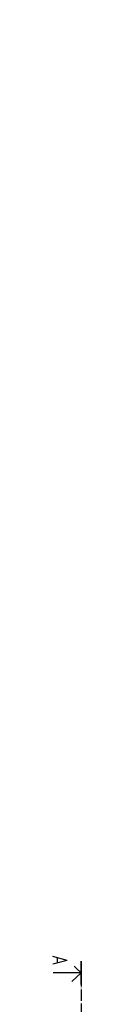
# Model space of a CAD drawing. Header units: inches. Extents: x -23201 to -18535, y -9985 to 4139.
# Tile 25 of 25: x -19972 to -19895, y 2045 to 4139. Entities that reach past the tile are written whole.
import ezdxf

# ---------------------------------------------------------------- set-up
doc = ezdxf.new("R2010")
doc.units = ezdxf.units.IN
doc.header["$MEASUREMENT"] = 0
doc.linetypes.add('ACAD_ISO04W100', pattern=[30, 24, -3, 0, -3])
doc.layers.add('P_linia przekroju', color=252, linetype='Continuous')
doc.layers.add('P_opis', color=252, linetype='Continuous')
doc.styles.get("Standard").update_dxf_attribs({"font": 'arial.ttf'})

msp = doc.modelspace()

# ---------------------------------------------------------------- linework, layer by layer
at = {"layer": 'P_linia przekroju', "linetype": 'ACAD_ISO04W100'}
msp.add_line((-19897, 2136.4), (-19897, 417.3), dxfattribs=at)
at = {"layer": 'P_linia przekroju'}
for q in [(-19916.7, 2129.6), (-19957, 2111.4), (-19916.7, 2093.2)]:
    msp.add_line((-19897, 2111.4), q, dxfattribs=at)
at = {"layer": 'P_linia przekroju', "const_width": 4}
msp.add_lwpolyline([(-19897, 2136.4), (-19897, 2086.4)], dxfattribs=at)

# ---------------------------------------------------------------- next in the draw order: texts
at = {"layer": 'P_opis', "linetype": 'Continuous', "extrusion": (0, 0, -1), "insert": (-19927.2, 2128.7), "char_height": 30, "width": 1995.038, "attachment_point": 1, "text_direction": (0, 1, 0), "line_spacing_factor": 0.8, "bg_fill": 2}
msp.add_mtext('{\\Fsimplex.shx|c0;\\W0.8;A}', dxfattribs=at)

doc.saveas('drawing.dxf')
